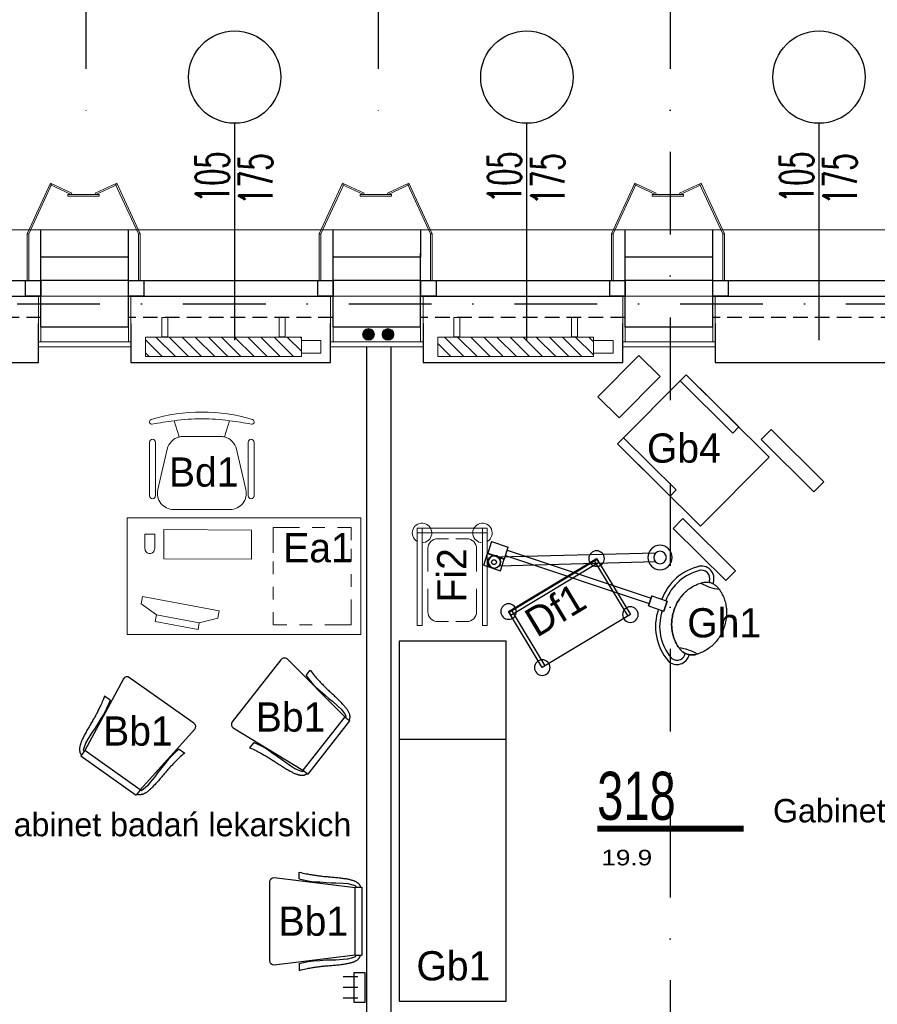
# Model space of a CAD drawing. Header units: millimetres. Extents: x 14495 to 271441, y -21035 to 2232.
# Tile 71 of 227: x 85616 to 86056, y -5658 to -5152. Entities that reach past the tile are written whole.
import ezdxf
from ezdxf.enums import TextEntityAlignment as Align

# ---------------------------------------------------------------- set-up
doc = ezdxf.new("R2010")
doc.units = ezdxf.units.MM
doc.linetypes.add('DASHDOT', pattern=[1, 0.5, -0.25, 0, -0.25])
doc.linetypes.add('HIDDENX2', pattern=[0.75, 0.5, -0.25])
for name, color, linetype in [('-- TECH  SYMBOLE', 1, 'Continuous'), ('-- TECH WYPOSAŻENIE', 2, 'Continuous'), ('_1_cienkie', 251, 'Continuous'), ('_A_widok', 1, 'Continuous'), ('a-bloki-drzwi', 52, 'Continuous'), ('a-cienka', 8, 'Continuous'), ('A-POW-NR', 1, 'Continuous'), ('A_bloki-drzwi', 1, 'Continuous'), ('A_BLOKI_KÓŁKO', 1, 'Continuous'), ('A_BLOKI_OPIS', 1, 'Continuous'), ('a_cienka', 8, 'Continuous'), ('A_grzejniki', 34, 'Continuous'), ('A_L przerywana', 251, 'HIDDENX2'), ('A_Lwidok', 1, 'Continuous'), ('A_okładzina HPL', 37, 'Continuous'), ('A_OSIE', 252, 'DASHDOT'), ('A_PROJEKTOWANE', 3, 'Continuous'), ('A_SC_DZIAlOWE', 4, 'Continuous'), ('TECH Meble', 1, 'Continuous'), ('TECH Sprzęt', 1, 'Continuous')]:
    doc.layers.add(name, color=color, linetype=linetype)
for name, color, linetype, lineweight in [('0-c.o.-grzejniki', 34, 'Continuous', 9), ('A_L_CIENKA', 251, 'Continuous', 5), ('A_obudowy G-K', 31, 'Continuous', 0), ('SAN_Przewody powrotne CO na rzucie', 180, 'Continuous', 40), ('SAN_Przewody zasilające CO na rzucie', 20, 'Continuous', 40), ('TECH Wyp-meble', 1, 'Continuous', 15)]:
    doc.layers.add(name, color=color, linetype=linetype, lineweight=lineweight)
doc.layers.add('A-POW', color=2, linetype='Continuous', plot=False)
doc.styles.add('ARIAL1_2', font='arial.ttf', dxfattribs={"width": 1.2})
doc.styles.add('arialce', font='ARIALN.TTF')
doc.styles.add('cg', font='GOTHIC.TTF')
doc.styles.add('ROMANS', font='romans', dxfattribs={"width": 0.6})
doc.styles.add('switz721ltexbt', font='swissel.ttf')

# ---------------------------------------------------------------- blocks, each defined once
blk = doc.blocks.new('fghsdx')
at = {"lineweight": 0}
for p, q in [((-37.08, -19.4), (-25.08, 6.6)), ((-36.19, -19.4), (-24.35, 6.26)), ((-14.42, 0.8), (-25.41, 5.87)), ((-14.08, 1.53), (-25.08, 6.6)), ((-2.07, 1.53), (8.92, 6.6)), ((-1.73, 0.8), (9.26, 5.87)), ((20.04, -19.4), (8.2, 6.26)), ((20.92, -19.4), (8.92, 6.6)), ((-16.15, 0.8), (0, 0.8)), ((-16.15, 0.8), (-16.15, 0)), ((-16.15, 0), (0, 0)), ((-14.42, 0.8), (-14.08, 1.53)), ((-1.73, 0.8), (-2.07, 1.53)), ((0, 0.8), (0, 0)), ((-37.08, -19.4), (-36.19, -19.4)), ((20.92, -19.4), (20.04, -19.4))]:
    blk.add_line(p, q, dxfattribs=at)
blk = doc.blocks.new('mjkk')
at = {"layer": '0-c.o.-grzejniki'}
h = blk.add_hatch(dxfattribs=at)
h.set_pattern_fill('ANSI31', color=256, scale=1.5, angle=-90.0161, style=0)
h.set_pattern_definition([(-135.016127, (-172292.014, 132455.0023), (-3.36664804, 3.36854379), [])])
h.paths.add_polyline_path([(-9.98, -80), (-0.01, -80), (0, 0), (-9.98, 0)])
blk.add_lwpolyline([(-9.98, -80), (-9.98, 0), (0, 0), (-0.01, -80)], close=True, dxfattribs=at)
at = {"layer": '0-c.o.-grzejniki', "ltscale": 2}
for points in [[(10.03, -11.37), (10.03, -8.26), (0.02, -8.26), (0.02, -11.37)], [(10.03, -68.63), (10.03, -71.74), (0.02, -71.74), (0.02, -68.63)], [(-1.75, -80), (-1.75, -90), (-8.23, -90), (-8.23, -80)]]:
    blk.add_lwpolyline(points, close=True, dxfattribs=at)
blk = doc.blocks.new('HJTS')
at = {"color": 8}
blk.add_line((0, 0), (0, 111.34), dxfattribs=at)
at = {"layer": 'A_BLOKI_KÓŁKO', "ltscale": 0.04}
blk.add_circle((0, 135.04), 23.7, dxfattribs=at)
at = {"layer": 'A_BLOKI_OPIS', "style": 'ROMANS'}
for tag, height, width, p in [('O', 20.59, 0.5, (-0.05, 135.67)), ('100', 17.16, 0.6, (-11.49, 86.54)), ('200', 17.16, 0.6, (10.76, 86.54))]:
    blk.add_attdef(tag, text='', height=height, rotation=90, dxfattribs=dict(at, width=width)).set_placement(p, align=Align.MIDDLE)
blk = doc.blocks.new('BIUR_LEK_75-120_monit')
at = {"color": 252, "lineweight": 18}
for p, q in [((72.81, 12.19), (112.13, 19.54)), ((112.82, 15.88), (104.9, 10.13)), ((112.13, 19.54), (112.82, 15.88)), ((73.5, 8.53), (72.81, 12.19)), ((104.9, 10.13), (82.95, 6.03)), ((82.95, 6.03), (104.9, 10.13)), ((104.9, 10.13), (105.53, 6.76)), ((82.95, 6.03), (73.5, 8.53)), ((83.59, 2.65), (82.95, 6.03)), ((105.53, 6.76), (83.59, 2.65))]:
    blk.add_line(p, q, dxfattribs=at)
at = {"color": 2, "linetype": 'Continuous'}
blk.add_lwpolyline([(0, 0), (120, 0), (120, 60), (0, 60)], close=True, dxfattribs=at)
at = {"color": 1, "linetype": 'Continuous', "lineweight": 13, "ltscale": 5}
for points in [[(12, 55), (5, 55), (5, 48.5)], [(25, 55), (18.5, 55)], [(45, 42), (45, 55), (31.5, 55)], [(45, 44), (45, 50.5)], [(5, 44), (5, 37.5)], [(45, 31), (45, 37.5)], [(5, 31), (5, 24.5)], [(45, 18), (45, 24.5)], [(5, 18), (5, 5), (18.5, 5)], [(38, 5), (45, 5), (45, 11.5)], [(25, 5), (31.5, 5)]]:
    blk.add_lwpolyline(points, dxfattribs=at)
at = {"color": 252, "lineweight": 18}
blk.add_lwpolyline([(56.1, 53.72), (101.1, 53.93), (101.17, 38.93), (56.17, 38.72)], close=True, dxfattribs=at)
blk.add_lwpolyline([(110.83, 51.65), (105.83, 51.63), (105.86, 44.13, 0.414214), (108.37, 41.64), (108.37, 41.64, 0.414214), (110.86, 44.16)], format="xyb", close=True, dxfattribs=at)
blk = doc.blocks.new('FOTEL do BIURKA')
at = {"color": 2}
for p, q in [((-14.27, 8.03), (-11.71, -0.26)), ((14.27, 8.03), (11.71, -0.26)), ((0, 0), (-9.66, 0)), ((0, 0), (9.66, 0)), ((-17.78, -6.45), (-22.62, -27.28)), ((17.78, -6.45), (22.62, -27.28)), ((-14.51, -37.5), (0, -37.5)), ((14.51, -37.5), (0, -37.5))]:
    blk.add_line(p, q, dxfattribs=at)
at = {"color": 2, "ltscale": 0.7}
for p, q in [((-26.79, -2.94), (-26.79, -30.47)), ((-23.79, -2.94), (-23.79, -30.47)), ((23.79, -2.94), (23.79, -30.47)), ((26.79, -2.94), (26.79, -30.47))]:
    blk.add_line(p, q, dxfattribs=at)
at = {"color": 2}
for centre, radius, start, end in [((-1.1, -70.52), 83.02, 89.2376, 107.5114), ((1.1, -70.52), 83.02, 72.4886, 90.7624), ((-25.71, 7.51), 1.21, 108.3082, 283.3685), ((3.38, -145.12), 154.17, 96.5758, 100.77), ((0, -91.36), 100.41, 90, 98.0662), ((0, -91.36), 100.41, 81.9338, 90), ((-3.38, -145.12), 154.17, 79.23, 83.4242), ((25.71, 7.51), 1.21, 256.6315, 71.6918), ((-9.66, -8.33), 8.33, 90, 103.3032), ((9.66, -8.33), 8.33, 76.6968, 90), ((-9.66, -8.33), 8.33, 104.2415, 166.9068), ((9.66, -8.33), 8.33, 13.0932, 75.7585), ((-14.51, -29.17), 8.33, 166.9068, 270), ((14.51, -29.17), 8.33, 270, 13.0932)]:
    blk.add_arc(centre, radius, start, end, dxfattribs=at)
at = {"color": 2, "ltscale": 0.7}
for centre, start, end in [((-25.29, -2.94), 360, 180), ((-25.29, -2.94), 360, 180), ((25.29, -2.94), 0, 180), ((25.29, -2.94), 0, 180), ((-25.29, -30.47), 180, 360), ((25.29, -30.47), 180, 0)]:
    blk.add_arc(centre, 1.5, start, end, dxfattribs=at)
blk = doc.blocks.new('wieszak krótki')
at = {"color": 2, "linetype": 'Continuous'}
for p, q in [((-1.58, 19.5), (-9.16, 19.5)), ((-1.58, 14), (-9.16, 14)), ((-1.58, 8.5), (-9.16, 8.5))]:
    blk.add_line(p, q, dxfattribs=at)
blk.add_lwpolyline([(-3.68, 6.5), (-3.68, 21.5), (2.21, 21.5), (2.21, 6.5)], close=True, dxfattribs=at)
blk = doc.blocks.new('FOT-GINEK')
at = {"color": 2}
for points in [[(-91.33, 94.46), (-61.39, 94.46), (-61.39, 109.97), (-91.33, 109.97)], [(-101.36, 25.67), (-51.36, 25.67), (-51.36, 85.67), (-101.36, 85.67)], [(-101.36, 85.67), (-96.96, 85.67), (-96.96, 47.64), (-101.36, 47.64)], [(-51.36, 85.67), (-55.75, 85.67), (-55.75, 47.64), (-51.36, 47.64)], [(-112.07, 34.88), (-104.93, 34.88), (-104.93, -3.16), (-112.07, -3.16)], [(-40.64, 34.88), (-47.79, 34.88), (-47.79, -3.16), (-40.64, -3.16)]]:
    blk.add_lwpolyline(points, close=True, dxfattribs=at)
blk = doc.blocks.new('wózek pod aparat.')
at = {"layer": '-- TECH WYPOSAŻENIE', "color": 1}
for p, q in [((-24.8, 0), (-24.8, 33.6)), ((24.8, 0), (24.8, 33.6))]:
    blk.add_line(p, q, dxfattribs=at)
for points in [[(-26.4, 33.6), (-26.4, 0), (26.4, 0), (26.4, 33.6)], [(-26.4, 0.62), (-26.4, 2.22), (26.4, 2.22), (26.4, 0.62)]]:
    blk.add_lwpolyline(points, close=True, dxfattribs=at)
for centre in [(-26.4, 33.6), (26.4, 33.6), (-26.4, 0), (26.4, 0)]:
    blk.add_circle(centre, 4, dxfattribs=at)
blk = doc.blocks.new('stelaż_do_worków-1')
at = {"color": 1, "lineweight": 0}
for points in [[(0, 15.5), (0, 18), (-50, 18), (-50, 15.5)], [(0, 18), (-2.5, 18), (-2.5, -18), (0, -18)], [(0, -18), (0, -15.5), (-50, -15.5), (-50, -18)]]:
    blk.add_lwpolyline(points, close=True, dxfattribs=at)
at = {"color": 251, "linetype": 'Continuous', "lineweight": 13, "ltscale": 0.5}
for points in [[(-31.2, 12.5), (-43, 12.5, 0.414214), (-48, 7.5), (-48, 1.85)], [(-22.3, 12.5), (-10.5, 12.5, -0.414214), (-5.5, 7.5), (-5.5, 1.85)], [(-48, -1.85), (-48, -7.5, 0.414214), (-43, -12.5), (-31.2, -12.5)], [(-5.5, -1.85), (-5.5, -7.5, -0.414214), (-10.5, -12.5), (-22.3, -12.5)]]:
    blk.add_lwpolyline(points, format="xyb", dxfattribs=at)
at = {"color": 1, "lineweight": 15}
for centre, start, end in [((-2.5, 15.5), 180, 150), ((-2.5, -15.5), 210, 180)]:
    blk.add_arc(centre, 5, start, end, dxfattribs=at)
blk = doc.blocks.new('POW')
at = {"const_width": 5}
blk.add_lwpolyline([(125.32, 0), (0, 0)], dxfattribs=at)
at = {"style": 'switz721ltexbt'}
blk.add_attdef('001', (-1.78, 12.35), '', height=41.18, dxfattribs=at)
blk = doc.blocks.new('krzesło')
at = {"color": 2, "ltscale": 0.1}
for p, q in [((3392.04, -4348.28), (3397.14, -4389.9)), ((3434.79, -4346.03), (3394.29, -4346.03)), ((3431.95, -4389.9), (3437.04, -4348.28)), ((3392.77, -4361.22), (3389.26, -4361.22)), ((3436.3, -4361.22), (3439.81, -4361.22)), ((3431.94, -4389.9), (3397.13, -4389.9)), ((3397.13, -4389.9), (3397.13, -4393.28)), ((3397.13, -4393.28), (3431.94, -4393.28)), ((3431.94, -4389.9), (3431.94, -4393.28))]:
    blk.add_line(p, q, dxfattribs=at)
for points in [[(3389.26, -4361.22), (3389.54, -4362.19), (3389.78, -4363.08), (3389.98, -4363.91), (3390.15, -4364.67), (3390.28, -4365.37), (3390.4, -4366.04), (3390.5, -4366.66), (3390.6, -4367.26), (3390.69, -4367.84), (3390.78, -4368.4), (3390.86, -4368.95), (3390.95, -4369.49), (3391.03, -4370.02), (3391.1, -4370.55), (3391.18, -4371.08), (3391.25, -4371.61), (3391.31, -4372.14), (3391.37, -4372.68), (3391.43, -4373.22), (3391.49, -4373.78), (3391.54, -4374.34), (3391.59, -4374.91), (3391.64, -4375.49), (3391.69, -4376.09), (3391.74, -4376.69), (3391.79, -4377.31), (3391.85, -4377.94), (3391.9, -4378.57), (3391.96, -4379.2), (3392.01, -4379.83), (3392.07, -4380.46), (3392.14, -4381.08), (3392.21, -4381.69), (3392.28, -4382.3), (3392.36, -4382.89), (3392.44, -4383.46), (3392.52, -4384.01), (3392.6, -4384.54), (3392.68, -4385.05), (3392.77, -4385.53), (3392.85, -4385.99), (3392.93, -4386.42), (3393.02, -4386.82), (3393.11, -4387.2), (3393.2, -4387.56), (3393.29, -4387.91), (3393.38, -4388.24), (3393.48, -4388.55), (3393.58, -4388.85), (3393.69, -4389.15), (3393.8, -4389.43), (3393.92, -4389.7), (3394.04, -4389.96), (3394.17, -4390.21), (3394.3, -4390.44), (3394.44, -4390.67), (3394.59, -4390.89), (3394.74, -4391.09), (3394.89, -4391.28), (3395.05, -4391.46), (3395.21, -4391.63), (3395.37, -4391.78), (3395.53, -4391.92), (3395.69, -4392.04), (3395.85, -4392.15), (3396.01, -4392.24), (3396.17, -4392.33), (3396.34, -4392.41), (3396.52, -4392.48), (3396.71, -4392.56), (3396.91, -4392.63), (3397.13, -4392.72)], [(3392.77, -4361.22), (3393.3, -4363.36), (3393.84, -4365.76), (3394.24, -4368.59), (3394.38, -4371.7), (3394.64, -4375.1), (3394.78, -4377.64), (3394.78, -4380.04), (3395.05, -4383.72), (3395.18, -4386.12), (3395.85, -4388.67), (3396.39, -4390.08), (3397.13, -4390.47)], [(3436.3, -4361.22), (3435.77, -4363.36), (3435.23, -4365.76), (3434.83, -4368.59), (3434.69, -4371.7), (3434.43, -4375.1), (3434.29, -4377.64), (3434.29, -4380.04), (3434.02, -4383.72), (3433.89, -4386.12), (3433.22, -4388.67), (3432.68, -4390.08), (3431.94, -4390.47)], [(3439.81, -4361.22), (3439.53, -4362.19), (3439.29, -4363.08), (3439.09, -4363.91), (3438.92, -4364.67), (3438.79, -4365.37), (3438.67, -4366.04), (3438.57, -4366.66), (3438.47, -4367.26), (3438.38, -4367.84), (3438.29, -4368.4), (3438.21, -4368.95), (3438.12, -4369.49), (3438.04, -4370.02), (3437.97, -4370.55), (3437.89, -4371.08), (3437.82, -4371.61), (3437.76, -4372.14), (3437.7, -4372.68), (3437.64, -4373.22), (3437.58, -4373.78), (3437.53, -4374.34), (3437.48, -4374.91), (3437.43, -4375.49), (3437.38, -4376.09), (3437.33, -4376.69), (3437.27, -4377.31), (3437.22, -4377.94), (3437.17, -4378.57), (3437.11, -4379.2), (3437.06, -4379.83), (3436.99, -4380.46), (3436.93, -4381.08), (3436.86, -4381.69), (3436.79, -4382.3), (3436.71, -4382.89), (3436.63, -4383.46), (3436.55, -4384.01), (3436.47, -4384.54), (3436.39, -4385.05), (3436.3, -4385.53), (3436.22, -4385.99), (3436.14, -4386.42), (3436.05, -4386.82), (3435.96, -4387.2), (3435.87, -4387.56), (3435.78, -4387.91), (3435.69, -4388.24), (3435.59, -4388.55), (3435.49, -4388.85), (3435.38, -4389.15), (3435.27, -4389.43), (3435.15, -4389.7), (3435.03, -4389.96), (3434.9, -4390.21), (3434.77, -4390.44), (3434.63, -4390.67), (3434.48, -4390.89), (3434.33, -4391.09), (3434.18, -4391.28), (3434.02, -4391.46), (3433.86, -4391.63), (3433.7, -4391.78), (3433.54, -4391.92), (3433.38, -4392.04), (3433.22, -4392.15), (3433.06, -4392.24), (3432.9, -4392.33), (3432.73, -4392.41), (3432.55, -4392.48), (3432.36, -4392.56), (3432.16, -4392.63), (3431.94, -4392.72)]]:
    blk.add_lwpolyline(points, dxfattribs=at)
for centre, start, end in [((3394.29, -4348.28), 90, 180), ((3434.79, -4348.28), 0, 90)]:
    blk.add_arc(centre, 2.25, start, end, dxfattribs=at)
blk = doc.blocks.new('krzesełko')
at = {"layer": 'TECH Meble'}
blk.add_blockref('krzesło', (-3414.54, 4393.28), dxfattribs=at)
blk = doc.blocks.new('technologia$0$ramię_L_B_krótkie')
at = {"linetype": 'Continuous'}
for p, q in [((12.41, -36.7), (-67.9, -36.7)), ((12.41, -41.2), (-67.9, -41.2))]:
    blk.add_line(p, q, dxfattribs=at)
for centre, radius in [((14.76, -38.95), 6.25), ((-70.24, -38.95), 3.25), ((14.76, -38.95), 3.25)]:
    blk.add_circle(centre, radius, dxfattribs=at)
blk = doc.blocks.new('technologia$0$lampa bezcieniowa zabiegowa mała')
at = {"linetype": 'Continuous'}
for p, q in [((-66.71, 22.07), (-66.71, 21.37)), ((-64.59, 22.07), (-64.59, 21.37)), ((38.9, 11.19), (38.9, 4.85)), ((47.92, 11.19), (38.9, 11.19)), ((47.92, 11.19), (47.92, 4.85)), ((-38.9, 4.19), (-47.3, 4.19)), ((-38.9, 4.19), (-47.3, 4.19)), ((-47.3, 4.19), (-47.3, -1.19)), ((-47.3, -1.19), (-47.3, 4.19)), ((-46.46, 5.03), (-46.46, 4.19)), ((-38.9, 4.19), (-38.9, -1.19)), ((-38.9, -1.19), (-38.9, 4.19)), ((38.9, 3), (-38.9, 3)), ((38.9, 0), (-38.9, 0)), ((38.9, 3), (38.89, 0)), ((47.92, 4.85), (38.9, 4.85)), ((47.92, 4.71), (38.9, 4.71)), ((38.9, 4.71), (38.9, -1.64)), ((39.11, 4.85), (39.11, 4.71)), ((47.71, 4.85), (47.71, 4.71)), ((47.92, -1.64), (47.92, 4.71)), ((-38.9, -1.19), (-47.3, -1.19)), ((-38.9, -1.19), (-47.3, -1.19)), ((47.92, -1.64), (38.9, -1.64)), ((-66.71, -17.79), (-66.71, -17.1)), ((-64.59, -17.79), (-64.59, -17.1))]:
    blk.add_line(p, q, dxfattribs=at)
for points in [[(-65.65, 21.44), (-66.1, 21.42), (-66.54, 21.39), (-66.98, 21.32), (-67.42, 21.23), (-67.85, 21.12), (-68.28, 20.98), (-68.7, 20.82), (-69.11, 20.64), (-69.51, 20.43), (-69.9, 20.2)], [(-69.9, 20.2), (-69.51, 20.43), (-69.11, 20.64), (-68.7, 20.82), (-68.28, 20.98), (-67.85, 21.12), (-67.42, 21.23), (-66.98, 21.32), (-66.54, 21.39), (-66.1, 21.42), (-65.65, 21.44)], [(-61.4, 20.2), (-61.79, 20.43), (-62.19, 20.64), (-62.6, 20.82), (-63.02, 20.98), (-63.44, 21.12), (-63.88, 21.23), (-64.31, 21.32), (-64.76, 21.39), (-65.2, 21.42), (-65.65, 21.44)], [(-65.65, 21.44), (-65.2, 21.42), (-64.76, 21.39), (-64.31, 21.32), (-63.88, 21.23), (-63.44, 21.12), (-63.02, 20.98), (-62.6, 20.82), (-62.19, 20.64), (-61.79, 20.43), (-61.4, 20.2)], [(-76.94, 12.22), (-76.61, 12.85), (-76.27, 13.48), (-75.9, 14.09), (-75.51, 14.69), (-75.1, 15.27), (-74.67, 15.83), (-74.22, 16.38), (-73.75, 16.92), (-73.27, 17.43), (-72.77, 17.93), (-72.25, 18.4), (-71.72, 18.86), (-71.17, 19.3), (-70.61, 19.72), (-70.03, 20.11)], [(-61.4, 20.2), (-61.37, 20.18), (-61.34, 20.16), (-61.32, 20.15), (-61.29, 20.13), (-61.26, 20.11)], [(-54.36, 12.22), (-54.68, 12.85), (-55.03, 13.48), (-55.4, 14.09), (-55.79, 14.69), (-56.2, 15.27), (-56.63, 15.83), (-57.08, 16.38), (-57.54, 16.92), (-58.03, 17.43), (-58.53, 17.93), (-59.05, 18.4), (-59.58, 18.86), (-60.13, 19.3), (-60.69, 19.72), (-61.26, 20.11)], [(-61.26, 20.11), (-60.69, 19.72), (-60.13, 19.3), (-59.58, 18.86), (-59.05, 18.4), (-58.53, 17.93), (-58.03, 17.43), (-57.54, 16.92), (-57.08, 16.38), (-56.63, 15.83), (-56.2, 15.27), (-55.79, 14.69), (-55.4, 14.09), (-55.03, 13.48), (-54.68, 12.85), (-54.36, 12.22)], [(-79.06, 4.92), (-78.96, 5.64), (-78.85, 6.35), (-78.71, 7.05), (-78.56, 7.75), (-78.37, 8.45), (-78.17, 9.14), (-77.95, 9.82), (-77.7, 10.49)], [(-77.7, 10.49), (-77.56, 10.84), (-77.42, 11.19), (-77.26, 11.53), (-77.11, 11.88), (-76.94, 12.22)], [(-53.6, 10.49), (-53.74, 10.84), (-53.88, 11.19), (-54.03, 11.53), (-54.19, 11.88), (-54.36, 12.22)], [(-54.36, 12.22), (-54.19, 11.88), (-54.03, 11.53), (-53.88, 11.19), (-53.74, 10.84), (-53.6, 10.49)], [(-52.24, 4.92), (-52.33, 5.64), (-52.45, 6.35), (-52.58, 7.05), (-52.74, 7.75), (-52.92, 8.45), (-53.13, 9.14), (-53.35, 9.82), (-53.6, 10.49)], [(-53.6, 10.49), (-53.35, 9.82), (-53.13, 9.14), (-52.92, 8.45), (-52.74, 7.75), (-52.58, 7.05), (-52.45, 6.35), (-52.33, 5.64), (-52.24, 4.92)], [(-79.06, -0.64), (-79.13, 0.15), (-79.18, 0.94), (-79.21, 1.74), (-79.21, 2.54), (-79.18, 3.33), (-79.13, 4.13), (-79.06, 4.92)], [(-52.24, -0.64), (-52.17, 0.15), (-52.11, 0.94), (-52.09, 1.74), (-52.09, 2.54), (-52.11, 3.33), (-52.17, 4.13), (-52.24, 4.92)], [(-52.24, 4.92), (-52.17, 4.13), (-52.11, 3.33), (-52.09, 2.54), (-52.09, 1.74), (-52.11, 0.94), (-52.17, 0.15), (-52.24, -0.64)], [(-77.7, -6.21), (-77.95, -5.54), (-78.17, -4.86), (-78.37, -4.17), (-78.56, -3.48), (-78.71, -2.77), (-78.85, -2.07), (-78.96, -1.36), (-79.06, -0.64)], [(-53.6, -6.21), (-53.35, -5.54), (-53.13, -4.86), (-52.92, -4.17), (-52.74, -3.48), (-52.58, -2.77), (-52.45, -2.07), (-52.33, -1.36), (-52.24, -0.64)], [(-52.24, -0.64), (-52.33, -1.36), (-52.45, -2.07), (-52.58, -2.77), (-52.74, -3.48), (-52.92, -4.17), (-53.13, -4.86), (-53.35, -5.54), (-53.6, -6.21)], [(-76.94, -7.94), (-77.11, -7.6), (-77.26, -7.26), (-77.42, -6.91), (-77.56, -6.56), (-77.7, -6.21)], [(-70.03, -15.83), (-70.61, -15.44), (-71.17, -15.02), (-71.72, -14.58), (-72.25, -14.13), (-72.77, -13.65), (-73.27, -13.15), (-73.75, -12.64), (-74.22, -12.11), (-74.67, -11.56), (-75.1, -10.99), (-75.51, -10.41), (-75.9, -9.81), (-76.27, -9.2), (-76.61, -8.58), (-76.94, -7.94)], [(-54.36, -7.94), (-54.68, -8.58), (-55.03, -9.2), (-55.4, -9.81), (-55.79, -10.41), (-56.2, -10.99), (-56.63, -11.56), (-57.08, -12.11), (-57.54, -12.64), (-58.03, -13.15), (-58.53, -13.65), (-59.05, -14.13), (-59.58, -14.58), (-60.13, -15.02), (-60.69, -15.44), (-61.26, -15.83)], [(-54.36, -7.94), (-54.19, -7.6), (-54.03, -7.26), (-53.88, -6.91), (-53.74, -6.56), (-53.6, -6.21)], [(-53.6, -6.21), (-53.74, -6.56), (-53.88, -6.91), (-54.03, -7.26), (-54.19, -7.6), (-54.36, -7.94)], [(-65.65, -17.16), (-66.1, -17.15), (-66.54, -17.11), (-66.98, -17.05), (-67.42, -16.96), (-67.85, -16.84), (-68.28, -16.71), (-68.7, -16.54), (-69.11, -16.36), (-69.51, -16.15), (-69.9, -15.92)], [(-61.4, -15.92), (-61.79, -16.15), (-62.19, -16.36), (-62.6, -16.54), (-63.02, -16.71), (-63.44, -16.84), (-63.88, -16.96), (-64.31, -17.05), (-64.76, -17.11), (-65.2, -17.15), (-65.65, -17.16)]]:
    blk.add_lwpolyline(points, dxfattribs=at)
for radius in [3.25, 1.25]:
    blk.add_circle((43.41, 8.02), radius, dxfattribs=at)
for centre, radius, start, end in [((-60.36, 22.07), 6.35, 53.4724, 180), ((-60.36, 22.07), 4.23, 53.4724, 180), ((-71.27, 4.61), 24.81, 360, 58.9229), ((-71.27, 4.61), 26.93, 359.1064, 58.9229), ((-65.65, 42.85), 23.67, 257.8625, 282.1375), ((-71.27, -0.33), 24.81, 301.0771, 358.0212), ((-71.27, -0.33), 26.93, 301.0771, 358.1768), ((-65.65, -38.57), 23.67, 77.8625, 102.1375), ((-60.36, -17.79), 6.35, 180, 306.5276), ((-60.36, -17.79), 4.23, 180, 306.5276)]:
    blk.add_arc(centre, radius, start, end, dxfattribs=at)

msp = doc.modelspace()

# ---------------------------------------------------------------- hatches: boundary and pattern name
at = {"layer": 'SAN_Przewody powrotne CO na rzucie', "lineweight": 13}
msp.add_hatch(color=256, dxfattribs=at).paths.add_polyline_path([(85791.85, -5314.03, 1), (85797.85, -5314.03, 1)])
at = {"layer": 'SAN_Przewody zasilające CO na rzucie', "lineweight": 13}
msp.add_hatch(color=256, dxfattribs=at).paths.add_polyline_path([(85801.85, -5314.03, 1), (85807.85, -5314.03, 1)])

# ---------------------------------------------------------------- linework, layer by layer
at = {"layer": '_1_cienkie'}
for p, q in [((85626.65, -5274.37), (85626.65, -5260.37)), ((85671.65, -5274.37), (85671.65, -5260.37)), ((85776.65, -5274.37), (85776.65, -5260.37)), ((85821.65, -5274.37), (85821.65, -5260.37)), ((85926.65, -5274.37), (85926.65, -5260.37)), ((85971.65, -5274.37), (85971.65, -5260.37))]:
    msp.add_line(p, q, dxfattribs=at)
at = {"layer": '_A_widok'}
for p, q in [((85521.65, -5294.37), (85626.65, -5294.37)), ((85671.65, -5294.37), (85776.65, -5294.37)), ((85821.65, -5294.37), (85926.65, -5294.37)), ((85971.65, -5294.37), (86076.65, -5294.37))]:
    msp.add_line(p, q, dxfattribs=at)
at = {"layer": 'a-cienka'}
for points in [[(85671.65, -5286.37), (85626.65, -5286.37)], [(85821.58, -5286.37), (85776.58, -5286.37)], [(85971.58, -5286.37), (85926.58, -5286.37)]]:
    msp.add_lwpolyline(points, dxfattribs=at)
at = {"layer": 'A_bloki-drzwi'}
for p, q in [((85521.65, -5286.37), (85626.65, -5286.37)), ((85671.65, -5286.37), (85776.65, -5286.37)), ((85821.65, -5286.37), (85926.65, -5286.37)), ((85971.65, -5286.37), (86076.65, -5286.37)), ((85521.65, -5294.37), (85626.65, -5294.37)), ((85671.65, -5294.37), (85776.65, -5294.37)), ((85821.65, -5294.37), (85926.65, -5294.37)), ((85971.65, -5294.37), (86076.65, -5294.37))]:
    msp.add_line(p, q, dxfattribs=at)
for points in [[(85618.78, -5286.37), (85626.65, -5286.37), (85626.65, -5294.37), (85618.78, -5294.37)], [(85671.65, -5286.37), (85679.52, -5286.37), (85679.52, -5294.37), (85671.65, -5294.37)], [(85768.78, -5286.37), (85776.65, -5286.37), (85776.65, -5294.37), (85768.78, -5294.37)], [(85821.65, -5286.37), (85829.52, -5286.37), (85829.52, -5294.37), (85821.65, -5294.37)], [(85918.78, -5286.37), (85926.65, -5286.37), (85926.65, -5294.37), (85918.78, -5294.37)], [(85971.65, -5286.37), (85979.52, -5286.37), (85979.52, -5294.37), (85971.65, -5294.37)]]:
    msp.add_lwpolyline(points, close=True, dxfattribs=at)
at = {"layer": 'a_cienka', "linetype": 'Continuous', "lineweight": 13}
msp.add_line((86526.65, -5294.37), (82739.33, -5294.37), dxfattribs=at)
at = {"layer": 'A_L przerywana', "ltscale": 15}
for p, q in [((85626.72, -5305.37), (85521.72, -5305.37)), ((85776.58, -5305.37), (85671.58, -5305.37)), ((85926.58, -5305.37), (85821.58, -5305.37)), ((86076.58, -5305.37), (85971.58, -5305.37))]:
    msp.add_line(p, q, dxfattribs=at)
at = {"layer": 'A_L_CIENKA'}
for p, q in [((82411.29, -5260.37), (86596.29, -5260.37)), ((85671.65, -5260.37), (85776.65, -5260.37)), ((85821.65, -5260.37), (85926.65, -5260.37)), ((85971.65, -5260.37), (86076.65, -5260.37))]:
    msp.add_line(p, q, dxfattribs=at)
at = {"layer": 'A_Lwidok'}
for points in [[(85522.86, -5308.37), (85522.86, -5328.37), (85625.36, -5328.37), (85625.36, -5308.37)], [(85672.86, -5308.37), (85672.86, -5328.37), (85775.36, -5328.37), (85775.36, -5308.37)], [(85822.86, -5308.37), (85822.86, -5328.37), (85925.36, -5328.37), (85925.36, -5308.37)], [(85972.86, -5308.37), (85972.86, -5328.37), (86075.36, -5328.37), (86075.36, -5308.37)]]:
    msp.add_lwpolyline(points, dxfattribs=at)
at = {"layer": 'A_obudowy G-K', "lineweight": 5}
for p, q in [((85625.38, -5320.37), (85625.38, -5294.37)), ((85672.88, -5320.37), (85672.88, -5294.37)), ((85775.38, -5320.37), (85775.38, -5294.37)), ((85822.88, -5320.37), (85822.88, -5294.37)), ((85925.38, -5320.37), (85925.38, -5294.37)), ((85972.88, -5320.37), (85972.88, -5294.37))]:
    msp.add_line(p, q, dxfattribs=at)
at = {"layer": 'A_obudowy G-K', "linetype": 'Continuous', "lineweight": 5}
for p, q in [((85626.64, -5317.87), (85626.65, -5310.37)), ((85671.63, -5317.87), (85671.62, -5310.37)), ((85776.64, -5317.87), (85776.65, -5310.37)), ((85821.63, -5317.87), (85821.62, -5310.37)), ((85926.64, -5317.87), (85926.65, -5310.37)), ((85971.63, -5317.87), (85971.62, -5310.37))]:
    msp.add_line(p, q, dxfattribs=at)
at = {"layer": 'A_obudowy G-K', "lineweight": 5}
for points in [[(85672.88, -5317.87), (85625.39, -5317.87)], [(85793.87, -5317.87), (85775.39, -5317.87)], [(85822.88, -5317.87), (85793.87, -5317.87)], [(85972.88, -5317.87), (85925.39, -5317.87)], [(85672.88, -5320.37), (85625.38, -5320.37)], [(85793.87, -5320.37), (85775.38, -5320.37)], [(85822.88, -5320.37), (85793.87, -5320.37)], [(85972.88, -5320.37), (85925.38, -5320.37)]]:
    msp.add_lwpolyline(points, dxfattribs=at)
at = {"layer": 'A_okładzina HPL', "lineweight": 0}
for p, q in [((85619.57, -5262.37), (85619.57, -5286.37)), ((85620.45, -5262.37), (85620.45, -5286.37)), ((85676.69, -5262.37), (85676.69, -5286.37)), ((85677.57, -5262.37), (85677.57, -5286.37)), ((85769.57, -5262.37), (85769.57, -5286.37)), ((85770.45, -5262.37), (85770.45, -5286.37)), ((85826.69, -5262.37), (85826.69, -5286.37)), ((85827.57, -5262.37), (85827.57, -5286.37)), ((85919.57, -5262.37), (85919.57, -5286.37)), ((85920.45, -5262.37), (85920.45, -5286.37)), ((85976.69, -5262.37), (85976.69, -5286.37)), ((85977.57, -5262.37), (85977.57, -5286.37))]:
    msp.add_line(p, q, dxfattribs=at)
at = {"layer": 'A_OSIE', "ltscale": 85}
for p, q in [((85649.79, -4964.93), (85649.79, -5206.75)), ((85799.79, -4964.93), (85799.79, -5206.75)), ((85949.79, -4964.93), (85949.79, -7648.79)), ((82295.57, -5298.37), (86562.29, -5298.37))]:
    msp.add_line(p, q, dxfattribs=at)
at = {"layer": 'A_PROJEKTOWANE'}
for p, q in [((85626.65, -5310.37), (85626.65, -5272.37)), ((85626.65, -5310.37), (85626.65, -5272.37)), ((85671.58, -5310.37), (85671.58, -5272.37)), ((85776.65, -5310.37), (85776.65, -5272.37)), ((85776.65, -5310.37), (85776.65, -5272.37)), ((85821.58, -5310.37), (85821.58, -5272.37)), ((85926.65, -5310.37), (85926.65, -5272.37)), ((85926.65, -5310.37), (85926.65, -5272.37)), ((85971.58, -5310.37), (85971.58, -5272.37))]:
    msp.add_line(p, q, dxfattribs=at)
for points in [[(85671.65, -5274.37), (85626.65, -5274.37)], [(85671.65, -5274.37), (85626.65, -5274.37)], [(85671.65, -5274.37), (85626.65, -5274.37)], [(85821.65, -5274.37), (85776.65, -5274.37)], [(85821.65, -5274.37), (85776.65, -5274.37)], [(85821.65, -5274.37), (85776.65, -5274.37)], [(85971.65, -5274.37), (85926.65, -5274.37)], [(85971.65, -5274.37), (85926.65, -5274.37)], [(85971.65, -5274.37), (85926.65, -5274.37)], [(85671.65, -5310.37), (85626.65, -5310.37)], [(85821.65, -5310.37), (85776.65, -5310.37)], [(85971.65, -5310.37), (85926.65, -5310.37)]]:
    msp.add_lwpolyline(points, dxfattribs=at)
at = {"layer": 'A_SC_DZIAlOWE'}
for p, q in [((85793.87, -5320.37), (85793.87, -5765.87)), ((85806.37, -5320.37), (85806.37, -5765.87))]:
    msp.add_line(p, q, dxfattribs=at)
at = {"layer": 'SAN_Przewody powrotne CO na rzucie', "lineweight": 13}
msp.add_circle((85794.85, -5314.03), 3, dxfattribs=at)
at = {"layer": 'SAN_Przewody zasilające CO na rzucie', "lineweight": 13}
msp.add_circle((85804.85, -5314.03), 3, dxfattribs=at)
at = {"layer": 'TECH Wyp-meble', "color": 1, "lineweight": -3}
msp.add_line((85865.59, -5522.1), (85810.59, -5522.1), dxfattribs=at)
at = {"layer": 'TECH Wyp-meble', "color": 2, "lineweight": -3}
msp.add_lwpolyline([(85810.59, -5471.5), (85810.59, -5656.5), (85865.59, -5656.5), (85865.59, -5471.5)], close=True, dxfattribs=at)

# ---------------------------------------------------------------- block references
at = {"layer": 'a-bloki-drzwi'}
ref = msp.add_blockref('HJTS', (85726.15, -5316.93), dxfattribs=at)
ref.add_attrib('100', '105', dxfattribs={"layer": 'A_BLOKI_OPIS', "extrusion": (0, 0, -1), "height": 17.16, "rotation": 90, "style": 'ROMANS', "text_generation_flag": 4, "width": 0.6}).set_placement((-85714.66, -5233.33), align=Align.MIDDLE)
ref.add_attrib('200', '175', dxfattribs={"layer": 'A_BLOKI_OPIS', "extrusion": (0, 0, -1), "height": 17.16, "rotation": 90, "style": 'ROMANS', "text_generation_flag": 4, "width": 0.6}).set_placement((-85736.91, -5234.31), align=Align.MIDDLE)
ref = msp.add_blockref('HJTS', (85876.15, -5316.93), dxfattribs=at)
ref.add_attrib('100', '105', dxfattribs={"layer": 'A_BLOKI_OPIS', "extrusion": (0, 0, -1), "height": 17.16, "rotation": 90, "style": 'ROMANS', "text_generation_flag": 4, "width": 0.6}).set_placement((-85864.66, -5233.33), align=Align.MIDDLE)
ref.add_attrib('200', '175', dxfattribs={"layer": 'A_BLOKI_OPIS', "extrusion": (0, 0, -1), "height": 17.16, "rotation": 90, "style": 'ROMANS', "text_generation_flag": 4, "width": 0.6}).set_placement((-85886.91, -5234.31), align=Align.MIDDLE)
ref = msp.add_blockref('HJTS', (86026.15, -5316.93), dxfattribs=at)
ref.add_attrib('100', '105', dxfattribs={"layer": 'A_BLOKI_OPIS', "extrusion": (0, 0, -1), "height": 17.16, "rotation": 90, "style": 'ROMANS', "text_generation_flag": 4, "width": 0.6}).set_placement((-86014.66, -5233.33), align=Align.MIDDLE)
ref.add_attrib('200', '175', dxfattribs={"layer": 'A_BLOKI_OPIS', "extrusion": (0, 0, -1), "height": 17.16, "rotation": 90, "style": 'ROMANS', "text_generation_flag": 4, "width": 0.6}).set_placement((-86036.91, -5234.31), align=Align.MIDDLE)
at = {"layer": 'A-POW-NR'}
ref = msp.add_blockref('POW', (85912.27, -5567.85), dxfattribs=dict(at, xscale=0.6, yscale=0.6, zscale=0.6))
ref.add_attrib('88,88', '19.9', dxfattribs={"layer": 'A-POW', "height": 8, "style": 'ARIAL1_2', "width": 1.2}).set_placement((85940.49, -5586.71), align=Align.RIGHT)
ref.add_attrib('POKOJ', ' Gabinet ginekologiczny', (85997.95, -5564.64), dxfattribs={"layer": 'A-POW', "height": 12, "style": 'arialce', "width": 1.2})
ref.add_attrib('001', '318', (85912.27, -5563.34), dxfattribs={"layer": '0', "height": 24.71, "style": 'switz721ltexbt', "width": 0.7})
ref = msp.add_blockref('POW', (85514.16, -5574.98), dxfattribs=dict(at, xscale=0.6, yscale=0.6, zscale=0.6))
ref.add_attrib('88,88', '13.2', dxfattribs={"layer": 'A-POW', "height": 8, "style": 'ARIAL1_2', "width": 1.2}).set_placement((85542.38, -5593.83), align=Align.RIGHT)
ref.add_attrib('POKOJ', 'Gabinet badań lekarskich', (85599.84, -5571.77), dxfattribs={"layer": 'A-POW', "height": 12, "style": 'arialce', "width": 1.2})
ref.add_attrib('001', '341', (85514.16, -5570.46), dxfattribs={"layer": '0', "height": 24.71, "style": 'switz721ltexbt', "width": 0.7})
at = {"layer": 'A_grzejniki', "linetype": 'Continuous', "lineweight": 13, "rotation": 90}
for p in [(85680.4, -5315.37), (85830.4, -5315.37)]:
    msp.add_blockref('mjkk', p, dxfattribs=at)
at = {"layer": 'A_L_CIENKA', "linetype": 'Continuous', "lineweight": 13}
for p, rotation in [((85774.6, -5526.18), 51.92822891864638), ((85661.39, -5540.59), 324.723184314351)]:
    msp.add_blockref('krzesełko', p, dxfattribs=dict(at, rotation=rotation))
at = {"layer": 'A_L_CIENKA', "linetype": 'Continuous', "lineweight": 13, "xscale": -1, "rotation": 90}
msp.add_blockref('krzesełko', (85791.37, -5615.4), dxfattribs=at)
at = {"layer": 'A_okładzina HPL', "lineweight": 0}
for p in [(85656.65, -5242.97), (85806.65, -5242.97), (85956.65, -5242.97)]:
    msp.add_blockref('fghsdx', p, dxfattribs=at)
at = {"layer": 'TECH Sprzęt'}
for name, p, rotation in [('FOT-GINEK', (86054.95, -5358.67), 45.21404970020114), ('technologia$0$lampa bezcieniowa zabiegowa mała', (85903, -5437.13), 161.5300898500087), ('stelaż_do_worków-1', (85837.85, -5413.49), 90)]:
    msp.add_blockref(name, p, dxfattribs=dict(at, rotation=rotation))
at = {"layer": 'TECH Sprzęt', "xscale": -1}
for name, p, rotation in [('technologia$0$ramię_L_B_krótkie', (85930.78, -5467.92), 181.498673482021), ('wózek pod aparat.', (85889.36, -5442.74), 211.0442353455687), ('wieszak krótki', (85790.96, -5635.48), 179.9999610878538)]:
    msp.add_blockref(name, p, dxfattribs=dict(at, rotation=rotation))
at = {"layer": 'TECH Wyp-meble', "color": 1, "lineweight": -3, "rotation": 1.162785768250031e-06}
msp.add_blockref('FOTEL do BIURKA', (85709.28, -5366.44), dxfattribs=at)
at = {"layer": 'TECH Wyp-meble', "color": 1, "lineweight": -3, "xscale": -1, "rotation": 1.162785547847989e-06}
msp.add_blockref('BIUR_LEK_75-120_monit', (85790.93, -5468.2), dxfattribs=at)

# ---------------------------------------------------------------- texts
at = {"layer": '-- TECH  SYMBOLE', "color": 1, "style": 'cg'}
for s, p in [('Gb4', (85937.81, -5379.9)), ('Bd1', (85692.41, -5392.21)), ('Ea1', (85751.1, -5431.06)), ('Gh1', (85958.51, -5469.64)), ('Bb1', (85737, -5518.01)), ('Bb1', (85737, -5518.01)), ('Bb1', (85658.63, -5525.21)), ('Bb1', (85658.63, -5525.21)), ('Bb1', (85748.69, -5622.85)), ('Bb1', (85748.69, -5622.85)), ('Gb1', (85819.47, -5645.79))]:
    msp.add_text(s, height=15, dxfattribs=at).set_placement(p)
for s, rotation, p in [('Fi2', 90, (85845.11, -5451.71)), ('Df1', 31.0442, (85881.26, -5469.96))]:
    msp.add_text(s, height=15, rotation=rotation, dxfattribs=at).set_placement(p)

doc.saveas('drawing.dxf')
